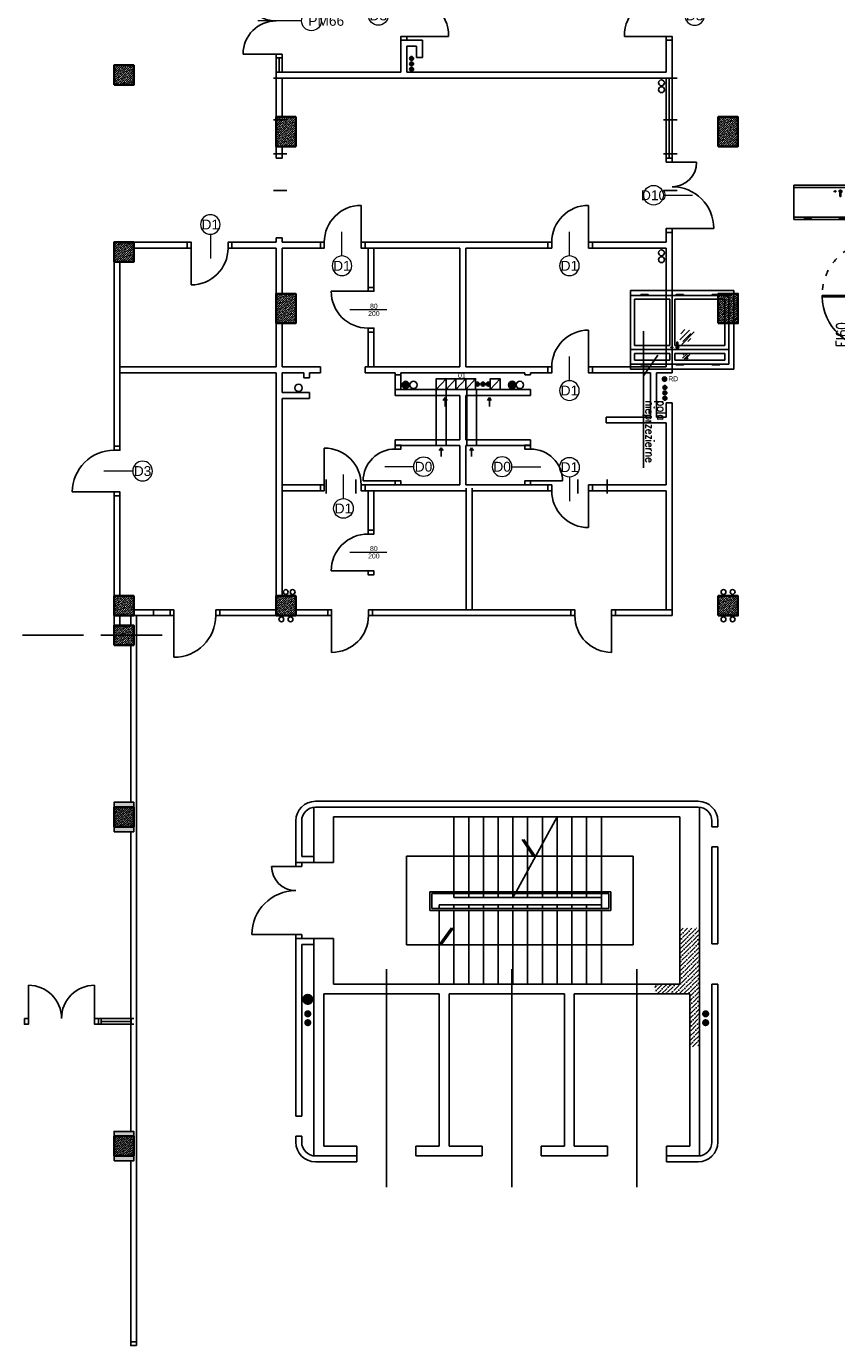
# Model space of a CAD drawing. Header units: millimetres. Extents: x 44889 to 52866, y -11417 to -4315.
# Tile 22 of 74: x 48037 to 48862, y -7649 to -6307. Entities that reach past the tile are written whole.
import ezdxf
from ezdxf.enums import TextEntityAlignment as Align

# ---------------------------------------------------------------- set-up
doc = ezdxf.new("R2010")
doc.units = ezdxf.units.MM
doc.linetypes.add('Zestawienia drzwi i okien$0$ACAD_ISO03W100', pattern=[30, 12, -18])
doc.layers.get('0').update_dxf_attribs({"color": 9})
for name, color, linetype, lineweight in [('kreskowanie', 9, 'Continuous', 18), ('opis stolarki', 251, 'Continuous', 18), ('słupy gr0.7', 9, 'Continuous', 35), ('Zestawienia drzwi i okien$0$^ dymoszczelne', 251, 'Continuous', 25)]:
    doc.layers.add(name, color=color, linetype=linetype, lineweight=lineweight)
for name, color, linetype in [('Podkład', 9, 'Continuous'), ('przepusty', 9, 'Continuous'), ('wentylacja', 7, 'Continuous'), ('Zestawienia drzwi i okien$0$+ stolarka przekrój', 251, 'Continuous'), ('Zestawienia drzwi i okien$0$^ opisy p.poż.', 251, 'Continuous'), ('Zestawienia drzwi i okien$0$^ opisy stolarki zestawcze', 251, 'Continuous')]:
    doc.layers.add(name, color=color, linetype=linetype)
doc.layers.add('Zestawienia drzwi i okien$0$+ stolarka widok', color=251, linetype='Continuous', plot=False)
doc.layers.add('Zestawienia drzwi i okien$0$^ opis stolarki', color=251, linetype='Continuous', lineweight=25, plot=False)
doc.styles.add('arial', font='arial.ttf')
doc.styles.get("Standard").update_dxf_attribs({"font": 'arial.ttf', "height": 15})
doc.styles.add('Zestawienia drzwi i okien$0$1.100', font='romans.shx', dxfattribs={"width": 0.8, "height": 16})
doc.styles.add('Zestawienia drzwi i okien$0$anka1', font='romans.shx', dxfattribs={"width": 0.8})
pattern_1 = [(45, (44431.0084, -9527.6914), (0.841899, 3.08696304), [3.96875, -0.79375, 0, -0.79375])]

# ---------------------------------------------------------------- blocks, each defined once
blk = doc.blocks.new('słup 2')
at = {"layer": 'kreskowanie'}
h = blk.add_hatch(dxfattribs=at)
h.set_pattern_fill('ANSI36', color=256, style=0)
h.set_pattern_definition([(45, (-1340, -20), (1.683798, 6.173926), [7.9375, -1.5875, 0, -1.5875])])
h.paths.add_polyline_path([(20, -20), (20, 20), (-20, 20), (-20, -20)])
at = {"layer": 'słupy gr0.7'}
blk.add_lwpolyline([(-20, -20), (20, -20), (20, 20), (-20, 20)], close=True, dxfattribs=at)
blk = doc.blocks.new('D3')
blk.add_line((93, 6), (93, 91))
for points in [[(0, 6), (8, 6), (8, -6), (0, -6)], [(93, 6), (101, 6), (101, -6), (93, -6)]]:
    blk.add_lwpolyline(points, close=True)
blk.add_arc((93, 6), 85, 90, 180)
at = {"layer": 'opis stolarki'}
blk.add_line((50.5, -32), (50.5, 27), dxfattribs=at)
blk.add_circle((50.5, -52), 20, dxfattribs=at)
blk.add_attdef('D1', text='', height=20, dxfattribs=at).set_placement((50.5, -52), align=Align.MIDDLE)
blk = doc.blocks.new('słup 4')
at = {"layer": 'kreskowanie'}
h = blk.add_hatch(dxfattribs=at)
h.set_pattern_fill('ANSI36', color=256, style=0)
h.set_pattern_definition([(45, (-20, -40), (1.6838, 6.17393), [7.9375, -1.5875, 0, -1.5875])])
h.paths.add_polyline_path([(20, 20), (-20, 20), (-20, -40), (20, -40)])
at = {"layer": 'słupy gr0.7'}
blk.add_lwpolyline([(-20, -40), (20, -40), (20, 20), (-20, 20)], close=True, dxfattribs=at)
blk = doc.blocks.new('D1-V')
blk.add_line((-39, 58), (-39, 133))
for points in [[(-39, 58), (-47, 58), (-47, 46), (-39, 46)], [(44, 58), (36, 58), (36, 46), (44, 46)]]:
    blk.add_lwpolyline(points, close=True)
blk.add_arc((-39, 58), 75, 360, 90)
at = {"layer": 'opis stolarki'}
blk.add_line((0, 30), (0, 79), dxfattribs=at)
blk.add_circle((0, 10), 20, dxfattribs=at)
blk.add_attdef('D1', text='', height=20, dxfattribs=at).set_placement((0, 10), align=Align.MIDDLE)
blk = doc.blocks.new('M$C6751F5240116')
blk.add_line((8, 12), (8, 87))
for points in [[(8, 12), (0, 12), (0, 0), (8, 0)], [(91, 12), (83, 12), (83, 0), (91, 0)]]:
    blk.add_lwpolyline(points, close=True)
blk.add_arc((8, 12), 75, 360, 90)
at = {"layer": 'opis stolarki'}
blk.add_line((45.5, -26), (45.5, 48.7), dxfattribs=at)
at = {"layer": 'opis stolarki', "style": 'arial'}
for p in [(38.3, 0.1), (53.3, 0.1)]:
    blk.add_attdef('D0', text='', height=10, rotation=90, dxfattribs=at).set_placement(p, align=Align.MIDDLE)
blk = doc.blocks.new('D0')
blk.add_line((8, 6), (8, 71))
for points in [[(8, 6), (0, 6), (0, -6), (8, -6)], [(81, 6), (73, 6), (73, -6), (81, -6)]]:
    blk.add_lwpolyline(points, close=True)
blk.add_arc((8, 6), 65, 360, 90)
at = {"layer": 'opis stolarki'}
blk.add_line((37, -32), (37, 27), dxfattribs=at)
blk.add_circle((37, -52), 20, dxfattribs=at)
blk.add_attdef('D0', text='', height=20, dxfattribs=at).set_placement((37, -52), align=Align.MIDDLE)
blk = doc.blocks.new('D10')
for p, q in [((143, 6), (143, 91)), ((8, 6), (8, 56))]:
    blk.add_line(p, q)
for points in [[(0, 6), (8, 6), (8, -6), (0, -6)], [(143, 6), (151, 6), (151, -6), (143, -6)]]:
    blk.add_lwpolyline(points, close=True)
for centre, radius, start, end in [((143, 6), 85, 90, 180), ((8, 6), 50, 0, 90)]:
    blk.add_arc(centre, radius, start, end)
at = {"layer": 'opis stolarki'}
blk.add_line((75.5, -11.7), (75.5, 47.3), dxfattribs=at)
blk.add_circle((75.5, -31.7), 20, dxfattribs=at)
blk.add_attdef('D10', text='', height=20, dxfattribs=at).set_placement((75.5, -31.7), align=Align.MIDDLE)
blk = doc.blocks.new('M$C7351F2181115')
for p, q in [((0, 67.5), (-67.5, 67.5)), ((0, -67.5), (-67.5, -67.5))]:
    blk.add_line(p, q)
for points in [[(12, 75.5), (12, 67.5), (0, 67.5), (0, 75.5)], [(12, -67.5), (12, -75.5), (0, -75.5), (0, -67.5)]]:
    blk.add_lwpolyline(points, close=True)
for centre, start, end in [((0, 67.5), 180, 270), ((0, -67.5), 90, 180)]:
    blk.add_arc(centre, 67.5, start, end)
at = {"layer": 'opis stolarki'}
blk.add_line((51.9, 0), (-37.5, 0), dxfattribs=at)
blk.add_circle((71.9, 0), 20, dxfattribs=at)
blk.add_attdef('PM71', text='', height=20, dxfattribs=at).set_placement((71.9, 0), align=Align.MIDDLE)
blk = doc.blocks.new('przepust 3x')
at = {"layer": 'przepusty'}
for points in [[(4, 11, 1), (-4, 11, 1)], [(4, 0, 1), (-4, 0, 1)], [(4, -11, 1), (-4, -11, 1)]]:
    blk.add_hatch(color=256, dxfattribs=at).paths.add_polyline_path(points)
for centre in [(0, 11), (0, 0), (0, -11)]:
    blk.add_circle(centre, 4, dxfattribs=at)
blk = doc.blocks.new('Przepust mały 2x')
at = {"layer": 'przepusty'}
for centre in [(0, 0), (0, -14)]:
    blk.add_circle(centre, 6, dxfattribs=at)
blk = doc.blocks.new('wentylacja 3')
at = {"layer": 'wentylacja'}
blk.add_line((20, 22), (0, 0), dxfattribs=at)
blk.add_lwpolyline([(0, 0), (20, 0), (20, 22), (0, 22)], close=True, dxfattribs=at)
blk = doc.blocks.new('kier. went.')
at = {"layer": 'wentylacja'}
for p, q in [((0, 0), (-4, 6)), ((0, 18), (0, 0)), ((0, 0), (4, 6))]:
    blk.add_line(p, q, dxfattribs=at)
blk = doc.blocks.new('przepust duży')
at = {"layer": 'przepusty'}
blk.add_circle((82, 371), 7.5, dxfattribs=at)
blk = doc.blocks.new('*U15380')
for p, q in [((-17.2, -9.5), (8, 15.7)), ((-11.6, 2.8), (-5.4, 9.1)), ((-11.1, -7.2), (5.1, 9)), ((-7.7, -13.4), (11.9, 6.2)), ((4.5, -11.8), (13, -3.3))]:
    blk.add_line(p, q)
blk = doc.blocks.new('*U16159')
at = {"layer": 'Zestawienia drzwi i okien$0$+ stolarka przekrój', "linetype": 'Zestawienia drzwi i okien$0$ACAD_ISO03W100'}
blk.add_line((60, -5), (60, -35), dxfattribs=at)
at = {"layer": 'Zestawienia drzwi i okien$0$+ stolarka przekrój'}
for points in [[(-80, -5), (-90, -5), (-90, 15), (-80, 15)], [(70, -5), (60, -5), (60, 15), (70, 15)], [(-77, -115), (-80, -115), (-80, -5), (-77, -5)], [(60, -35), (57, -35), (57, -5), (60, -5)]]:
    blk.add_lwpolyline(points, close=True, dxfattribs=at)
at = {"layer": 'Zestawienia drzwi i okien$0$+ stolarka przekrój', "linetype": 'Zestawienia drzwi i okien$0$ACAD_ISO03W100'}
blk.add_lwpolyline([(-80, -5), (-190, -5, 0.41735), (-80, -115, 2.23489)], format="xyb", dxfattribs=at)
at = {"layer": 'Zestawienia drzwi i okien$0$+ stolarka przekrój'}
for centre, radius, start, end in [((-80, -5), 110, 271.5628, 0), ((58.6, -6.4), 28.6, 177.1975, 266.7604)]:
    blk.add_arc(centre, radius, start, end, dxfattribs=at)
at = {"layer": 'Zestawienia drzwi i okien$0$+ stolarka przekrój', "linetype": 'Zestawienia drzwi i okien$0$ACAD_ISO03W100'}
blk.add_arc((58.6, -6.5), 28.6, 177.0924, 266.882, dxfattribs=at)
at = {"layer": 'Zestawienia drzwi i okien$0$+ stolarka widok'}
for p, q in [((-90, -295), (-90, -505)), ((70, -295), (-90, -295)), ((70, -295), (70, -505)), ((-80, -305), (-80, -505)), ((60, -305), (-80, -305)), ((-72, -313), (-72, -415)), ((-72, -313), (22, -313)), ((22, -313), (22, -415)), ((30, -305), (30, -505)), ((38, -313), (52, -313)), ((38, -313), (38, -415)), ((52, -313), (52, -415)), ((60, -305), (60, -505)), ((-81.6, -331.3), (-80, -331.3)), ((-81.6, -331.7), (-80, -331.7)), ((61.6, -331.3), (60, -331.3)), ((61.6, -331.7), (60, -331.7)), ((-81.6, -404.8), (-80, -404.8)), ((-81.6, -405.2), (-80, -405.2)), ((-72, -415), (22, -415)), ((-72, -425), (-72, -497)), ((-72, -425), (22, -425)), ((22, -425), (22, -497)), ((25.2, -422.5), (25.2, -420.9)), ((26.2, -422.5), (26.2, -420.9)), ((38, -415), (52, -415)), ((38, -425), (38, -497)), ((38, -425), (52, -425)), ((52, -425), (52, -497)), ((61.6, -404.8), (60, -404.8)), ((61.6, -405.2), (60, -405.2)), ((-81.6, -476.3), (-80, -476.3)), ((-81.6, -476.7), (-80, -476.7)), ((61.6, -476.3), (60, -476.3)), ((61.6, -476.7), (60, -476.7)), ((70, -505), (-90, -505)), ((-72, -497), (22, -497)), ((38, -497), (52, -497))]:
    blk.add_line(p, q, dxfattribs=at)
for points in [[(-80.8, -339.5), (-80.8, -339.5, 0.414214), (-80, -338.7), (-80, -324.3, 0.414214), (-80.8, -323.5), (-80.8, -323.5, 0.414214), (-81.6, -324.3), (-81.6, -338.7, 0.414214)], [(60.8, -339.5), (60.8, -339.5, -0.414214), (60, -338.7), (60, -324.3, -0.414214), (60.8, -323.5), (60.8, -323.5, -0.414214), (61.6, -324.3), (61.6, -338.7, -0.414214)], [(-80.8, -413), (-80.8, -413, 0.414214), (-80, -412.2), (-80, -397.8, 0.414214), (-80.8, -397), (-80.8, -397, 0.414214), (-81.6, -397.8), (-81.6, -412.2, 0.414214)], [(60.8, -413), (60.8, -413, -0.414214), (60, -412.2), (60, -397.8, -0.414214), (60.8, -397), (60.8, -397, -0.414214), (61.6, -397.8), (61.6, -412.2, -0.414214)], [(-80.8, -484.5), (-80.8, -484.5, 0.414214), (-80, -483.7), (-80, -469.3, 0.414214), (-80.8, -468.5), (-80.8, -468.5, 0.414214), (-81.6, -469.3), (-81.6, -483.7, 0.414214)], [(60.8, -484.5), (60.8, -484.5, -0.414214), (60, -483.7), (60, -469.3, -0.414214), (60.8, -468.5), (60.8, -468.5, -0.414214), (61.6, -469.3), (61.6, -483.7, -0.414214)]]:
    blk.add_lwpolyline(points, format="xyb", close=True, dxfattribs=at)
for points in [[(25.7, -409.1), (15.7, -409.1)], [(15.7, -410.9), (25.7, -410.9)]]:
    blk.add_lwpolyline(points, dxfattribs=at)
for centre, radius, start, end in [((15.7, -410), 0.853, 90, 270), ((25.5, -409.5), 2.5, 199.9502, 160.0498), ((25.7, -410), 2.5, 199.9502, 160.0498), ((25.7, -420), 1, 300, 240), ((25.7, -422.5), 0.5, 180, 0), ((25.7, -410), 0.853, 270, 90)]:
    blk.add_arc(centre, radius, start, end, dxfattribs=at)
at = {"layer": 'Zestawienia drzwi i okien$0$^ dymoszczelne', "ltscale": 0.1}
blk.add_line((5.2, -49.7), (5.2, 4.3), dxfattribs=at)
blk.add_circle((0, -22.7), 27.5, dxfattribs=at)
at = {"layer": 'Zestawienia drzwi i okien$0$^ opisy stolarki zestawcze'}
for p, q in [((41.8, -449.8), (83.7, -478.8)), ((270.8, -478.8), (-7.4, -478.8))]:
    blk.add_line(p, q, dxfattribs=at)
at = {"layer": 'Zestawienia drzwi i okien$0$+ stolarka widok', "xscale": -1}
blk.add_blockref('*U15380', (2.4, -391.2), dxfattribs=at)
at = {"layer": 'Zestawienia drzwi i okien$0$+ stolarka widok', "xscale": -0.5, "yscale": 0.5, "zscale": 0.5}
blk.add_blockref('*U15380', (44.1, -392.4), dxfattribs=at)
at = {"layer": 'Zestawienia drzwi i okien$0$^ dymoszczelne', "ltscale": 0.1, "insert": (15.2, -33.2), "char_height": 12.5, "attachment_point": 5, "rotation": 90, "line_spacing_factor": 0.8, "style": 'Zestawienia drzwi i okien$0$anka1'}
blk.add_mtext('D', dxfattribs=at)
at = {"layer": 'Zestawienia drzwi i okien$0$^ opis stolarki', "ltscale": 0.1, "char_height": 12.5, "attachment_point": 5, "rotation": 90, "line_spacing_factor": 0.8, "style": 'Zestawienia drzwi i okien$0$anka1'}
for s, insert in [('F11+3', (-5.3, -22.7)), ('SW', (15.2, -18.3))]:
    blk.add_mtext(s, dxfattribs=dict(at, insert=insert))
at = {"layer": 'Zestawienia drzwi i okien$0$^ opisy p.poż.', "ltscale": 0.1, "insert": (0, -75.3), "char_height": 22, "attachment_point": 5, "rotation": 180, "style": 'Zestawienia drzwi i okien$0$anka1'}
blk.add_mtext('EI60', dxfattribs=at)
at = {"layer": 'Zestawienia drzwi i okien$0$^ opisy stolarki zestawcze', "insert": (134, -456.9), "char_height": 18, "attachment_point": 4, "line_spacing_factor": 0.8, "style": 'Zestawienia drzwi i okien$0$1.100'}
blk.add_mtext('\\A1;pola\\Pnieprzezierne', dxfattribs=at)
blk = doc.blocks.new('*U15779')
at = {"layer": 'Zestawienia drzwi i okien$0$+ stolarka przekrój'}
for points in [[(-35, -5), (-30, -5), (-30, 10), (-35, 10)], [(30, -5), (35, -5), (35, 10), (30, 10)], [(27, -65), (30, -65), (30, -5), (27, -5)]]:
    blk.add_lwpolyline(points, close=True, dxfattribs=at)
blk.add_arc((28.7, -6.3), 58.7, 178.7738, 268.3363, dxfattribs=at)
at = {"layer": 'Zestawienia drzwi i okien$0$+ stolarka widok'}
for p, q in [((-35, -310), (-35, -505)), ((-35, -310), (35, -310)), ((-30, -315), (-30, -505)), ((-30, -315), (30, -315)), ((30, -315), (30, -505)), ((35, -310), (35, -505)), ((31.6, -331.3), (30, -331.3)), ((31.6, -331.7), (30, -331.7)), ((-22.9, -422.5), (-22.9, -420.9)), ((-21.9, -422.5), (-21.9, -420.9)), ((31.6, -404.8), (30, -404.8)), ((31.6, -405.2), (30, -405.2)), ((31.6, -476.3), (30, -476.3)), ((31.6, -476.7), (30, -476.7)), ((-35, -505), (35, -505))]:
    blk.add_line(p, q, dxfattribs=at)
for points in [[(30.8, -339.5), (30.8, -339.5, -0.414214), (30, -338.7), (30, -334.3, -0.414214), (30.8, -333.5), (30.8, -333.5, -0.414214), (31.6, -334.3), (31.6, -338.7, -0.414214)], [(30.8, -413), (30.8, -413, -0.414214), (30, -412.2), (30, -397.8, -0.414214), (30.8, -397), (30.8, -397, -0.414214), (31.6, -397.8), (31.6, -412.2, -0.414214)], [(30.8, -484.5), (30.8, -484.5, -0.414214), (30, -483.7), (30, -469.3, -0.414214), (30.8, -468.5), (30.8, -468.5, -0.414214), (31.6, -469.3), (31.6, -483.7, -0.414214)]]:
    blk.add_lwpolyline(points, format="xyb", close=True, dxfattribs=at)
for points in [[(-22.4, -409.1), (-12.4, -409.1)], [(-12.4, -410.9), (-22.4, -410.9)]]:
    blk.add_lwpolyline(points, dxfattribs=at)
for centre, radius, start, end in [((-22.4, -410), 2.5, 19.9502, 340.0498), ((-22.2, -409.5), 2.5, 19.9502, 340.0498), ((-22.4, -420), 1, 300, 240), ((-22.4, -410), 0.853, 90, 270), ((-22.4, -422.5), 0.5, 180, 0), ((-12.4, -410), 0.853, 270, 90)]:
    blk.add_arc(centre, radius, start, end, dxfattribs=at)
at = {"layer": 'Zestawienia drzwi i okien$0$^ opis stolarki', "ltscale": 0.1}
blk.add_circle((0, -37.8), 15, dxfattribs=at)
at = {"layer": 'Zestawienia drzwi i okien$0$^ opis stolarki', "ltscale": 0.1, "insert": (0, -37.8), "char_height": 12.5, "attachment_point": 5, "rotation": 90, "line_spacing_factor": 0.8, "style": 'Zestawienia drzwi i okien$0$anka1'}
blk.add_mtext('F7', dxfattribs=at)
at = {"layer": 'Zestawienia drzwi i okien$0$^ opisy p.poż.', "ltscale": 0.1, "insert": (0, -65.2), "char_height": 22, "attachment_point": 5, "rotation": 180, "style": 'Zestawienia drzwi i okien$0$anka1'}
blk.add_mtext('EI60', dxfattribs=at)

msp = doc.modelspace()

# ---------------------------------------------------------------- hatches: boundary and pattern name
at = {"layer": 'Podkład'}
h = msp.add_hatch(color=256, dxfattribs=at)
edge = h.paths.add_edge_path()
edge.add_arc((48422.87, -6671.44), 3.75, 0, 360)
h = msp.add_hatch(color=256, dxfattribs=at)
edge = h.paths.add_edge_path()
edge.add_arc((48531.26, -6671.44), 3.75, 0, 360)
for points in [[(48683.31, -6665.44, 1), (48689.31, -6665.44, 1)], [(48328.95, -7296.73, 1), (48317.49, -7296.73, 1)], [(48326.87, -7311.43, 1), (48319.58, -7311.43, 1)], [(48326.87, -7320.45, 1), (48319.58, -7320.45, 1)], [(48731.86, -7311.45, 1), (48724.57, -7311.45, 1)], [(48731.86, -7320.47, 1), (48724.57, -7320.47, 1)]]:
    msp.add_hatch(color=256, dxfattribs=at).paths.add_polyline_path(points)
h = msp.add_hatch(dxfattribs=at)
h.set_pattern_fill('ANSI36', color=256, scale=0.5, style=0)
h.set_pattern_definition(pattern_1)
h.paths.add_polyline_path([(47256.02, -6906.13), (47276.02, -6906.13), (47276.02, -6876.13), (47256.02, -6876.13)])
h.paths.add_polyline_path([(47616.02, -6906.13), (47636.02, -6906.13), (47636.02, -6876.13), (47616.02, -6876.13)])
h.paths.add_polyline_path([(47976.02, -6906.13), (47996.02, -6906.13), (47996.02, -6876.13), (47976.02, -6876.13)])
h.paths.add_polyline_path([(48126.02, -7126.13), (48146.02, -7126.13), (48146.02, -7096.13), (48126.02, -7096.13)])
h = msp.add_hatch(dxfattribs=at)
h.set_pattern_fill('ANSI36', color=256, style=0)
h.set_pattern_definition([(45, (44663.565, -9038.9425), (1.683798, 6.173926), [7.9375, -1.5875, 0, -1.5875])])
h.paths.add_polyline_path([(48722.02, -7224.31), (48702.02, -7224.31), (48702.02, -7256.13), (48722.02, -7256.13)])
h.paths.add_polyline_path([(48722.02, -7256.13), (48702.02, -7256.13), (48702.02, -7281.13), (48676.38, -7281.13), (48676.38, -7291.13), (48712.02, -7291.13), (48712.02, -7344.91), (48722.02, -7344.91)])
h = msp.add_hatch(dxfattribs=at)
h.set_pattern_fill('ANSI36', color=256, scale=0.5, style=0)
h.set_pattern_definition(pattern_1)
h.paths.add_polyline_path([(48126.02, -7461.13), (48146.02, -7461.13), (48146.02, -7431.13), (48126.02, -7431.13)])
h.paths.add_polyline_path([(48906.02, -7461.13), (48926.02, -7461.13), (48926.02, -7431.13), (48906.02, -7431.13)])

# ---------------------------------------------------------------- linework, layer by layer
for p, q in [((48418.02, -6320.63), (48418.02, -6353.13)), ((48440.02, -6320.63), (48418.02, -6320.63)), ((48440.02, -6320.63), (48440.02, -6338.13)), ((48688.02, -6353.13), (48688.02, -6320.63)), ((48688.02, -6320.63), (48694.02, -6320.63)), ((48694.02, -6359.13), (48694.02, -6320.63)), ((48424.02, -6326.63), (48424.02, -6353.13)), ((48434.02, -6326.63), (48424.02, -6326.63)), ((48434.02, -6326.63), (48434.02, -6338.13)), ((48294.02, -6338.63), (48294.02, -6353.13)), ((48440.02, -6338.13), (48434.02, -6338.13)), ((48288.23, -6359.13), (48302.1, -6359.13)), ((48291.02, -6398.63), (48291.02, -6353.13)), ((48418.02, -6353.13), (48291.02, -6353.13)), ((48297.02, -6398.63), (48297.02, -6359.13)), ((48694.02, -6359.13), (48297.02, -6359.13)), ((48688.02, -6353.13), (48424.02, -6353.13)), ((48685.23, -6359.13), (48699.1, -6359.13)), ((48691.02, -6440.63), (48691.02, -6359.13)), ((48288.23, -6401.63), (48302.1, -6401.63)), ((48685.23, -6401.63), (48699.1, -6401.63)), ((48291.02, -6428.63), (48291.02, -6440.63)), ((48297.02, -6440.63), (48297.02, -6428.63)), ((48302.04, -6436.13), (48288.17, -6436.13)), ((48291.02, -6440.63), (48297.02, -6440.63)), ((48685.23, -6436.13), (48699.1, -6436.13)), ((48302.04, -6473.63), (48288.17, -6473.63)), ((48685.23, -6473.63), (48699.1, -6473.63)), ((48291.02, -6521.63), (48297.02, -6521.63)), ((48291.02, -6526.13), (48291.02, -6521.63)), ((48297.02, -6526.13), (48297.02, -6521.63)), ((48688.02, -6526.13), (48688.02, -6516.13)), ((48688.02, -6516.13), (48694.02, -6516.13)), ((48694.02, -6659.13), (48694.02, -6516.13)), ((48146.02, -6526.13), (48200.52, -6526.13)), ((48146.02, -6532.13), (48200.52, -6532.13)), ((48200.52, -6532.13), (48200.52, -6526.13)), ((48246.02, -6532.13), (48246.02, -6526.13)), ((48246.02, -6526.13), (48291.02, -6526.13)), ((48246.02, -6532.13), (48291.02, -6532.13)), ((48291.02, -6578.63), (48291.02, -6532.13)), ((48297.02, -6526.13), (48336.02, -6526.13)), ((48297.02, -6578.63), (48297.02, -6532.13)), ((48297.02, -6532.13), (48336.02, -6532.13)), ((48336.02, -6526.13), (48336.02, -6532.13)), ((48381.52, -6526.13), (48381.52, -6532.13)), ((48381.52, -6526.13), (48567.52, -6526.13)), ((48381.52, -6532.13), (48478.02, -6532.13)), ((48384.52, -6572.13), (48384.52, -6532.13)), ((48390.52, -6572.13), (48390.52, -6532.13)), ((48478.02, -6653.13), (48478.02, -6532.13)), ((48484.02, -6653.13), (48484.02, -6532.13)), ((48484.02, -6532.13), (48567.52, -6532.13)), ((48567.52, -6532.13), (48567.52, -6526.13)), ((48567.52, -6532.13), (48567.52, -6526.13)), ((48613.02, -6532.13), (48613.02, -6526.13)), ((48613.02, -6526.13), (48688.02, -6526.13)), ((48613.02, -6532.13), (48688.02, -6532.13)), ((48688.02, -6653.13), (48688.02, -6532.13)), ((48126.02, -6546.13), (48126.02, -6733.8)), ((48132.02, -6733.8), (48132.02, -6546.13)), ((48390.52, -6572.13), (48384.52, -6572.13)), ((48291.02, -6653.13), (48291.02, -6608.63)), ((48297.02, -6653.13), (48297.02, -6608.63)), ((48384.52, -6653.13), (48384.52, -6617.63)), ((48384.52, -6617.63), (48390.52, -6617.63)), ((48390.52, -6653.13), (48390.52, -6617.63)), ((48291.02, -6653.13), (48132.02, -6653.13)), ((48291.02, -6659.13), (48132.02, -6659.13)), ((48291.02, -6886.13), (48291.02, -6659.13)), ((48336.02, -6653.13), (48297.02, -6653.13)), ((48319.02, -6659.13), (48297.02, -6659.13)), ((48297.02, -6679.13), (48297.02, -6659.13)), ((48319.02, -6664.13), (48319.02, -6659.13)), ((48336.02, -6659.13), (48325.02, -6659.13)), ((48325.02, -6664.13), (48325.02, -6659.13)), ((48336.02, -6653.13), (48336.02, -6659.13)), ((48381.52, -6653.13), (48381.52, -6659.13)), ((48381.52, -6653.13), (48478.02, -6653.13)), ((48381.52, -6659.13), (48412.02, -6659.13)), ((48412.02, -6661.13), (48412.02, -6659.13)), ((48418.02, -6661.13), (48418.02, -6659.13)), ((48418.02, -6659.13), (48544.02, -6659.13)), ((48484.02, -6653.13), (48567.52, -6653.13)), ((48544.02, -6661.13), (48544.02, -6659.13)), ((48550.02, -6661.13), (48550.02, -6659.13)), ((48550.02, -6659.13), (48567.52, -6659.13)), ((48567.52, -6659.13), (48567.52, -6653.13)), ((48613.02, -6659.13), (48613.02, -6653.13)), ((48613.02, -6653.13), (48688.02, -6653.13)), ((48613.02, -6659.13), (48672.02, -6659.13)), ((48672.02, -6704.13), (48672.02, -6659.13)), ((48678.02, -6704.13), (48678.02, -6659.13)), ((48678.02, -6659.13), (48694.02, -6659.13)), ((48325.02, -6664.13), (48319.02, -6664.13)), ((48412.02, -6661.13), (48418.02, -6661.13)), ((48412.02, -6661.13), (48412.02, -6676.13)), ((48418.02, -6661.13), (48418.02, -6676.13)), ((48550.02, -6661.13), (48544.02, -6661.13)), ((48325.02, -6679.13), (48297.02, -6679.13)), ((48297.02, -6886.13), (48297.02, -6685.13)), ((48325.02, -6685.13), (48297.02, -6685.13)), ((48325.02, -6685.13), (48325.02, -6679.13)), ((48412.02, -6676.13), (48550.02, -6676.13)), ((48412.02, -6682.13), (48412.02, -6676.13)), ((48412.02, -6682.13), (48478.02, -6682.13)), ((48454.02, -6676.13), (48454.02, -6733.13)), ((48464.02, -6676.13), (48464.02, -6733.13)), ((48478.02, -6682.13), (48478.02, -6727.13)), ((48484.02, -6682.13), (48484.02, -6727.13)), ((48484.02, -6682.13), (48550.02, -6682.13)), ((48485.02, -6676.13), (48485.02, -6733.13)), ((48495.02, -6676.13), (48495.02, -6733.13)), ((48550.02, -6682.13), (48550.02, -6676.13)), ((48688.02, -6689.63), (48694.02, -6689.63)), ((48688.02, -6704.13), (48688.02, -6689.63)), ((48694.02, -6906.13), (48694.02, -6689.63)), ((48627.02, -6704.13), (48627.02, -6710.13)), ((48672.02, -6704.13), (48627.02, -6704.13)), ((48627.02, -6710.13), (48688.02, -6710.13)), ((48688.02, -6704.13), (48678.02, -6704.13)), ((48688.02, -6773.13), (48688.02, -6710.13)), ((48126.02, -6733.8), (48132.02, -6733.8)), ((48412.02, -6727.13), (48478.02, -6727.13)), ((48412.02, -6733.13), (48412.02, -6727.13)), ((48412.02, -6733.13), (48478.02, -6733.13)), ((48478.02, -6733.13), (48478.02, -6773.13)), ((48550.02, -6727.13), (48484.02, -6727.13)), ((48550.02, -6733.13), (48484.02, -6733.13)), ((48484.02, -6733.13), (48484.02, -6773.13)), ((48550.02, -6733.13), (48550.02, -6727.13)), ((48291.02, -6776.39), (48291.02, -6886.13)), ((48297.02, -6773.13), (48336.02, -6773.13)), ((48297.02, -6776.39), (48297.02, -6886.13)), ((48297.02, -6779.13), (48336.02, -6779.13)), ((48336.02, -6773.13), (48336.02, -6779.13)), ((48342.02, -6781.77), (48342.02, -6767.76)), ((48372.02, -6781.77), (48372.02, -6767.76)), ((48381.52, -6773.13), (48381.52, -6779.13)), ((48381.52, -6773.13), (48478.02, -6773.13)), ((48381.52, -6779.13), (48484.52, -6779.13)), ((48384.52, -6819.13), (48384.52, -6779.13)), ((48390.52, -6819.13), (48390.52, -6779.13)), ((48484.02, -6773.13), (48567.52, -6773.13)), ((48484.52, -6776.39), (48484.52, -6900.13)), ((48490.52, -6776.39), (48490.52, -6900.13)), ((48490.52, -6779.13), (48567.52, -6779.13)), ((48567.52, -6779.13), (48567.52, -6773.13)), ((48598.02, -6781.77), (48598.02, -6767.76)), ((48613.02, -6779.13), (48613.02, -6773.13)), ((48613.02, -6773.13), (48688.02, -6773.13)), ((48613.02, -6779.13), (48688.02, -6779.13)), ((48628.02, -6781.77), (48628.02, -6767.76)), ((48688.02, -6900.13), (48688.02, -6779.13)), ((48126.02, -6886.13), (48126.02, -6784.3)), ((48126.02, -6784.3), (48132.02, -6784.3)), ((48132.02, -6784.3), (48132.02, -6886.13)), ((48390.52, -6819.13), (48384.52, -6819.13)), ((48146.02, -6900.13), (48183.02, -6900.13)), ((48166.02, -6900.13), (48166.02, -6906.13)), ((48183.02, -6900.13), (48183.02, -6906.13)), ((48233.52, -6900.13), (48233.52, -6906.13)), ((48233.52, -6900.13), (48291.02, -6900.13)), ((48311.02, -6900.13), (48343.52, -6900.13)), ((48311.02, -6900.13), (48311.02, -6906.13)), ((48343.52, -6900.13), (48343.52, -6906.13)), ((48389.02, -6900.13), (48389.02, -6906.13)), ((48389.02, -6900.13), (48591.02, -6900.13)), ((48591.02, -6900.13), (48591.02, -6906.13)), ((48636.52, -6900.13), (48636.52, -6906.13)), ((48636.52, -6900.13), (48694.02, -6900.13)), ((48126.02, -6906.13), (48126.02, -6916.13)), ((48132.02, -6906.13), (48132.02, -6916.13)), ((48143.02, -6906.13), (48143.02, -6916.13)), ((48146.02, -6906.13), (48152.02, -6906.13)), ((48146.02, -6906.13), (48183.02, -6906.13)), ((48149.02, -6906.13), (48149.02, -7645.13)), ((48187.02, -6906.13), (48187.02, -6948.63)), ((48233.52, -6906.13), (48291.02, -6906.13)), ((48311.02, -6906.13), (48343.52, -6906.13)), ((48347.52, -6906.13), (48347.52, -6943.63)), ((48389.02, -6906.13), (48591.02, -6906.13)), ((48632.52, -6906.13), (48632.52, -6943.63)), ((48636.52, -6906.13), (48694.02, -6906.13)), ((48143.02, -6936.13), (48143.02, -7096.13)), ((48329.52, -7101.34), (48329.52, -7157.38)), ((48331.02, -7095.13), (48720.52, -7095.13)), ((48331.02, -7101.13), (48720.52, -7101.13)), ((48722.02, -7101.13), (48722.02, -7101.21)), ((48722.02, -7101.21), (48722.02, -7456.05)), ((48311.02, -7115.13), (48311.02, -7157.38)), ((48317.02, -7115.13), (48317.02, -7151.38)), ((48349.52, -7111.13), (48702.02, -7111.13)), ((48349.52, -7111.13), (48349.52, -7157.38)), ((48472.02, -7111.13), (48472.02, -7187.13)), ((48487.02, -7111.13), (48487.02, -7187.13)), ((48502.02, -7111.13), (48502.02, -7187.13)), ((48517.02, -7111.13), (48517.02, -7187.13)), ((48532.02, -7111.13), (48532.02, -7187.13)), ((48535.33, -7187.13), (48577.02, -7111.13)), ((48547.02, -7111.13), (48547.02, -7187.13)), ((48562.02, -7111.13), (48562.02, -7187.13)), ((48577.02, -7111.13), (48577.02, -7187.13)), ((48592.02, -7111.13), (48592.02, -7187.13)), ((48607.02, -7111.13), (48607.02, -7187.13)), ((48622.02, -7111.13), (48622.02, -7187.13)), ((48702.02, -7111.13), (48702.02, -7281.13)), ((48734.52, -7115.13), (48734.52, -7121.13)), ((48740.52, -7115.13), (48740.52, -7121.13)), ((48143.02, -7126.13), (48143.02, -7431.13)), ((48734.52, -7121.13), (48740.52, -7121.13)), ((48552.79, -7151.13), (48541.29, -7133.94)), ((48554.52, -7151.13), (48543.02, -7133.94)), ((48734.52, -7141.63), (48740.52, -7141.63)), ((48734.52, -7141.63), (48734.52, -7240.13)), ((48740.52, -7141.63), (48740.52, -7240.13)), ((48317.02, -7151.38), (48329.52, -7151.38)), ((48554.52, -7151.13), (48423.73, -7151.13)), ((48423.73, -7151.13), (48423.73, -7241.13)), ((48554.52, -7151.13), (48654.36, -7151.13)), ((48654.36, -7151.13), (48654.36, -7241.13)), ((48311.02, -7161.38), (48286.33, -7161.38)), ((48311.02, -7157.38), (48349.52, -7157.38)), ((48631.52, -7187.13), (48447.52, -7187.13)), ((48447.52, -7187.13), (48447.52, -7206.13)), ((48629.64, -7188.83), (48449.39, -7188.83)), ((48449.39, -7188.83), (48449.39, -7204.42)), ((48472.02, -7188.83), (48472.02, -7193.02)), ((48472.02, -7193.02), (48532.02, -7193.02)), ((48487.02, -7188.83), (48487.02, -7193.02)), ((48502.02, -7188.83), (48502.02, -7193.02)), ((48517.02, -7188.83), (48517.02, -7193.02)), ((48532.02, -7193.02), (48534.37, -7188.83)), ((48532.02, -7188.83), (48532.02, -7193.02)), ((48532.02, -7193.02), (48622.02, -7193.02)), ((48547.02, -7188.83), (48547.02, -7193.02)), ((48562.02, -7188.83), (48562.02, -7193.02)), ((48577.02, -7188.83), (48577.02, -7193.02)), ((48592.02, -7188.83), (48592.02, -7193.02)), ((48607.02, -7188.83), (48607.02, -7193.02)), ((48622.02, -7188.83), (48622.02, -7204.42)), ((48629.64, -7188.83), (48629.64, -7204.42)), ((48631.52, -7187.13), (48631.52, -7206.13)), ((48631.52, -7206.13), (48447.52, -7206.13)), ((48629.64, -7204.42), (48449.39, -7204.42)), ((48457.02, -7200.63), (48622.02, -7200.63)), ((48457.02, -7200.63), (48457.02, -7204.42)), ((48457.02, -7206.13), (48457.02, -7281.13)), ((48472.02, -7200.63), (48472.02, -7204.42)), ((48472.02, -7206.13), (48472.02, -7281.13)), ((48487.02, -7200.63), (48487.02, -7204.42)), ((48487.02, -7206.13), (48487.02, -7281.13)), ((48502.02, -7200.63), (48502.02, -7204.42)), ((48502.02, -7206.13), (48502.02, -7281.13)), ((48517.02, -7200.63), (48517.02, -7204.42)), ((48517.02, -7206.13), (48517.02, -7281.13)), ((48532.02, -7200.63), (48532.02, -7204.42)), ((48532.02, -7206.13), (48532.02, -7281.13)), ((48547.02, -7200.63), (48547.02, -7204.42)), ((48547.02, -7206.13), (48547.02, -7281.13)), ((48562.02, -7200.63), (48562.02, -7204.42)), ((48562.02, -7206.13), (48562.02, -7281.13)), ((48577.02, -7200.63), (48577.02, -7204.42)), ((48577.02, -7206.13), (48577.02, -7281.13)), ((48592.02, -7200.63), (48592.02, -7204.42)), ((48592.02, -7206.13), (48592.02, -7281.13)), ((48607.02, -7200.63), (48607.02, -7204.42)), ((48607.02, -7206.13), (48607.02, -7281.13)), ((48622.02, -7206.13), (48622.02, -7281.13)), ((48311.02, -7230.88), (48266.2, -7230.88)), ((48311.02, -7234.88), (48311.02, -7415.63)), ((48311.02, -7234.88), (48349.52, -7234.88)), ((48329.52, -7234.88), (48329.52, -7456.05)), ((48349.52, -7234.88), (48349.52, -7281.13)), ((48457.02, -7241.13), (48469.34, -7223.94)), ((48459.14, -7241.13), (48471.47, -7223.94)), ((48317.02, -7240.88), (48317.02, -7415.63)), ((48317.02, -7240.88), (48329.52, -7240.88)), ((48654.36, -7241.13), (48423.73, -7241.13)), ((48734.52, -7240.13), (48740.52, -7240.13)), ((48403.27, -7266.16), (48403.27, -7487.82)), ((48530.77, -7266.16), (48530.77, -7487.82)), ((48658.27, -7266.16), (48658.27, -7487.82)), ((48038.77, -7316.13), (48038.77, -7282.38)), ((48106.27, -7316.13), (48106.27, -7282.38)), ((48349.52, -7281.13), (48702.02, -7281.13)), ((48734.52, -7281.13), (48740.52, -7281.13)), ((48734.52, -7281.13), (48734.52, -7442.13)), ((48740.52, -7281.13), (48740.52, -7442.13)), ((48339.52, -7291.13), (48457.02, -7291.13)), ((48339.52, -7291.13), (48339.52, -7446.13)), ((48457.02, -7291.13), (48457.02, -7446.13)), ((48467.02, -7291.13), (48467.02, -7446.13)), ((48467.02, -7291.13), (48584.52, -7291.13)), ((48584.52, -7291.13), (48584.52, -7446.13)), ((48594.52, -7291.13), (48594.52, -7446.13)), ((48594.52, -7291.13), (48712.02, -7291.13)), ((48712.02, -7291.13), (48712.02, -7446.13)), ((48146.02, -7316.13), (48110.27, -7316.13)), ((48146.02, -7316.13), (48110.27, -7316.13)), ((48112.77, -7316.13), (48112.77, -7322.13)), ((48143.52, -7316.13), (48143.52, -7322.13)), ((48146.02, -7322.13), (48110.27, -7322.13)), ((48146.02, -7322.13), (48110.27, -7322.13)), ((48143.52, -7319.13), (48112.77, -7319.13)), ((48143.52, -7319.13), (48112.77, -7319.13)), ((48311.02, -7415.63), (48317.02, -7415.63)), ((48311.02, -7436.13), (48317.02, -7436.13)), ((48311.02, -7436.13), (48311.02, -7442.13)), ((48317.02, -7436.13), (48317.02, -7442.13)), ((48339.52, -7446.13), (48373.27, -7446.13)), ((48373.27, -7446.13), (48373.27, -7462.13)), ((48433.27, -7446.13), (48433.27, -7456.13)), ((48433.27, -7446.13), (48457.02, -7446.13)), ((48467.02, -7446.13), (48500.77, -7446.13)), ((48500.77, -7446.13), (48500.77, -7456.13)), ((48560.77, -7446.13), (48560.77, -7456.13)), ((48560.77, -7446.13), (48584.52, -7446.13)), ((48594.52, -7446.13), (48628.27, -7446.13)), ((48628.27, -7446.13), (48628.27, -7456.13)), ((48688.27, -7446.13), (48688.27, -7462.13)), ((48688.27, -7446.13), (48712.02, -7446.13)), ((48143.02, -7461.13), (48143.02, -7645.13)), ((48331.02, -7456.13), (48373.27, -7456.13)), ((48331.02, -7462.13), (48373.27, -7462.13)), ((48433.27, -7456.13), (48500.77, -7456.13)), ((48560.77, -7456.13), (48628.27, -7456.13)), ((48688.27, -7456.13), (48720.52, -7456.13)), ((48688.27, -7462.13), (48720.52, -7462.13)), ((48143.02, -7645.13), (48149.02, -7645.13))]:
    msp.add_line(p, q, dxfattribs=at)
for points in [[(48291.02, -6338.63), (48297.02, -6338.63), (48297.02, -6353.13), (48291.02, -6353.13)], [(48688.02, -6440.63), (48694.02, -6440.63), (48694.02, -6359.13), (48688.02, -6359.13)], [(48187.02, -6900.13), (48183.02, -6900.13), (48183.02, -6906.13), (48187.02, -6906.13)], [(48229.52, -6900.13), (48233.52, -6900.13), (48233.52, -6906.13), (48229.52, -6906.13)], [(48347.52, -6906.13), (48343.52, -6906.13), (48343.52, -6900.13), (48347.52, -6900.13)], [(48385.02, -6906.13), (48389.02, -6906.13), (48389.02, -6900.13), (48385.02, -6900.13)], [(48595.02, -6906.13), (48591.02, -6906.13), (48591.02, -6900.13), (48595.02, -6900.13)], [(48632.52, -6906.13), (48636.52, -6906.13), (48636.52, -6900.13), (48632.52, -6900.13)], [(48126.02, -7126.13), (48146.02, -7126.13), (48146.02, -7096.13), (48126.02, -7096.13)], [(48311.02, -7161.38), (48311.02, -7157.38), (48317.02, -7157.38), (48317.02, -7161.38)], [(48311.02, -7230.88), (48311.02, -7234.88), (48317.02, -7234.88), (48317.02, -7230.88)], [(48034.77, -7316.13), (48038.77, -7316.13), (48038.77, -7322.13), (48034.77, -7322.13)], [(48106.27, -7316.13), (48110.27, -7316.13), (48110.27, -7322.13), (48106.27, -7322.13)], [(48126.02, -7461.13), (48146.02, -7461.13), (48146.02, -7431.13), (48126.02, -7431.13)], [(48149.02, -7649.13), (48149.02, -7645.13), (48143.02, -7645.13), (48143.02, -7649.13)]]:
    msp.add_lwpolyline(points, close=True, dxfattribs=at)
at = {"layer": 'Podkład', "const_width": 1.5}
for points in [[(48095.01, -6926.13), (48032.51, -6926.13)], [(48175.01, -6926.13), (48112.51, -6926.13)]]:
    msp.add_lwpolyline(points, dxfattribs=at)
at = {"layer": 'Podkład'}
for centre in [(48313.83, -6674.44), (48422.87, -6671.44), (48430.77, -6671.44), (48531.26, -6671.44), (48539.16, -6671.44)]:
    msp.add_circle(centre, 3.75, dxfattribs=at)
at = {"layer": 'Podkład', "ltscale": 0.5}
for centre, radius, start, end in [((48187.02, -6906.13), 42.5, 270, 0), ((48347.52, -6906.13), 37.5, 270, 0), ((48632.52, -6906.13), 37.5, 180, 270), ((48311.02, -7161.38), 24.68, 180, 270), ((48311.02, -7230.88), 44.82, 90, 180)]:
    msp.add_arc(centre, radius, start, end, dxfattribs=at)
at = {"layer": 'Podkład'}
for centre, radius, start, end in [((48331.02, -7115.13), 20, 90, 180), ((48331.02, -7115.13), 14, 90, 180), ((48720.52, -7115.13), 20, 0, 90), ((48720.52, -7115.13), 14, 0, 90), ((48038.77, -7316.13), 33.75, 0, 90), ((48106.27, -7316.13), 33.75, 90, 180), ((48331.02, -7442.13), 20, 180, 270), ((48331.02, -7442.13), 14, 180, 270), ((48720.52, -7442.13), 20, 270, 0), ((48720.52, -7442.13), 14, 270, 0)]:
    msp.add_arc(centre, radius, start, end, dxfattribs=at)

# ---------------------------------------------------------------- block references
ref = msp.add_blockref('M$C7351F2181115', (48291.02, -6300.88), dxfattribs=dict(at, xscale=0.5, yscale=0.5, zscale=0.5))
ref.add_attrib('PM71', 'PM66', dxfattribs={"layer": 'opis stolarki', "height": 10, "style": 'arial'}).set_placement((48341.96, -6300.88), align=Align.MIDDLE)
ref = msp.add_blockref('D3', (48421.02, -6270.13), dxfattribs=dict(at, xscale=0.5, yscale=0.5, zscale=0.5, rotation=270))
ref.add_attrib('D1', 'D3', dxfattribs={"layer": 'opis stolarki', "height": 10, "style": 'arial'}).set_placement((48395.02, -6295.38), align=Align.MIDDLE)
ref = msp.add_blockref('D3', (48691.02, -6270.13), dxfattribs=dict(at, xscale=-0.5, yscale=0.5, zscale=0.5, rotation=89.99999999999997))
ref.add_attrib('D1', 'D3', dxfattribs={"layer": 'opis stolarki', "height": 10, "style": 'arial'}).set_placement((48717.02, -6295.38), align=Align.MIDDLE)
for name, p, xscale, yscale, zscale in [('przepust 3x', (48428.85, -6344.63), 0.5, 0.5, 0.5), ('słup 2', (48136.02, -6356.13), 0.5, 0.5, 0.5), ('słup 4', (48301.02, -6408.63), 0.5, 0.5, 0.5), ('słup 4', (48751.02, -6408.63), 0.5, 0.5, 0.5), ('słup 2', (48136.02, -6536.13), 0.5, 0.5, 0.5), ('słup 4', (48301.02, -6588.63), 0.5, 0.5, 0.5), ('słup 4', (48751.02, -6588.63), 0.5, 0.5, 0.5), ('wentylacja 3', (48454.02, -6676.13), 0.5, 0.5, 0.5), ('wentylacja 3', (48464.02, -6676.13), 0.5, 0.5, 0.5), ('wentylacja 3', (48474.02, -6676.13), 0.5, 0.5, 0.5), ('wentylacja 3', (48484.02, -6676.13), 0.5, 0.5, 0.5), ('wentylacja 3', (48509.02, -6676.13), 0.5, 0.5, 0.5), ('przepust 3x', (48686.68, -6679.47), 0.5, 0.5, 0.5), ('słup 2', (48136.02, -6896.13), 0.5, 0.5, 0.5), ('słup 2', (48136.02, -6896.13), 0.5, 0.5, 0.5), ('słup 2', (48301.02, -6896.13), 0.5, 0.5, 0.5), ('słup 2', (48751.02, -6896.13), 0.5, 0.5, 0.5), ('słup 2', (48751.02, -6896.13), 0.5, 0.5, 0.5), ('słup 2', (48136.02, -6926.13), 0.5, 0.5, 0.5), ('słup 2', (48136.02, -6926.13), 0.5, 0.5, 0.5), ('słup 2', (48136.02, -7111.13), 0.5, 0.5, 0.5), ('przepust duży', (48370.2, -7509.44), -0.5733813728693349, 0.5733813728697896, 0.5733813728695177), ('przepust duży', (48353.07, -7446.65), -0.3644999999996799, 0.3645000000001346, 0.3645), ('przepust duży', (48758.1, -7446.68), -0.3644999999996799, 0.3645000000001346, 0.3645), ('przepust duży', (48353.07, -7455.67), -0.3644999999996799, 0.3645000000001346, 0.3645), ('przepust duży', (48758.1, -7455.7), -0.3644999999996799, 0.3645000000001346, 0.3645), ('słup 2', (48136.02, -7446.13), 0.5, 0.5, 0.5)]:
    msp.add_blockref(name, p, dxfattribs=dict(at, xscale=xscale, yscale=yscale, zscale=zscale))
for name, p, xscale, yscale, zscale, rotation in [('Przepust mały 2x', (48683.21, -6370.92), -0.5, 0.5, 0.5, 180), ('*U15779', (49070.33, -6485.61), 0.5, 0.5, 0.5, 270), ('*U16159', (48904.33, -6620.29), 0.5, 0.5, 0.5, 270), ('Przepust mały 2x', (48683.21, -6543.92), -0.5, 0.5, 0.5, 180), ('przepust 3x', (48501.52, -6670.6), -0.5, 0.5, 0.5, 270), ('kier. went.', (48463.02, -6684.28), 0.5, 0.5, 0.5, 180), ('kier. went.', (48508.02, -6684.28), 0.5, 0.5, 0.5, 180), ('kier. went.', (48459.02, -6735.28), 0.5, 0.5, 0.5, 180), ('kier. went.', (48490.02, -6735.28), 0.5, 0.5, 0.5, 180), ('przepust duży', (48422.18, -6855.37), -0.327178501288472, 0.327178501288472, 0.3271785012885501, 89.99999999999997), ('przepust duży', (48429.13, -6855.31), -0.327178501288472, 0.327178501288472, 0.3271785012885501, 89.99999999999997), ('przepust duży', (48867.74, -6855.32), -0.327178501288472, 0.327178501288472, 0.3271785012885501, 89.99999999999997), ('przepust duży', (48877.01, -6855.25), -0.327178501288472, 0.327178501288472, 0.3271785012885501, 89.99999999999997), ('przepust duży', (48417.74, -6883.17), -0.327178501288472, 0.327178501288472, 0.3271785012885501, 89.99999999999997), ('przepust duży', (48427.01, -6883.1), -0.327178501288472, 0.327178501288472, 0.3271785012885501, 89.99999999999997), ('przepust duży', (48867.74, -6883.17), -0.327178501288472, 0.327178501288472, 0.3271785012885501, 89.99999999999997), ('przepust duży', (48877.01, -6883.1), -0.327178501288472, 0.327178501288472, 0.3271785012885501, 89.99999999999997)]:
    msp.add_blockref(name, p, dxfattribs=dict(at, xscale=xscale, yscale=yscale, zscale=zscale, rotation=rotation))
ref = msp.add_blockref('D10', (48691.02, -6440.63), dxfattribs=dict(at, xscale=0.5, yscale=0.5, zscale=0.5, rotation=270))
ref.add_attrib('D10', 'D10', dxfattribs={"layer": 'opis stolarki', "height": 10, "style": 'arial'}).set_placement((48675.19, -6478.38), align=Align.MIDDLE)
ref = msp.add_blockref('D1-V', (48224.02, -6503.13), dxfattribs=dict(at, xscale=-0.5, yscale=0.5, zscale=0.5, rotation=180))
ref.add_attrib('D1', 'D1', dxfattribs={"layer": 'opis stolarki', "height": 10, "style": 'arial'}).set_placement((48224.02, -6508.13), align=Align.MIDDLE)
ref = msp.add_blockref('D1-V', (48358.02, -6555.13), dxfattribs=dict(at, xscale=-0.5, yscale=0.5, zscale=0.5))
ref.add_attrib('D1', 'D1', dxfattribs={"layer": 'opis stolarki', "height": 10, "style": 'arial'}).set_placement((48358.02, -6550.13), align=Align.MIDDLE)
ref = msp.add_blockref('D1-V', (48589.52, -6555.13), dxfattribs=dict(at, xscale=-0.5, yscale=0.5, zscale=0.5))
ref.add_attrib('D1', 'D1', dxfattribs={"layer": 'opis stolarki', "height": 10, "style": 'arial'}).set_placement((48589.52, -6550.13), align=Align.MIDDLE)
ref = msp.add_blockref('M$C6751F5240116', (48390.52, -6572.13), dxfattribs=dict(at, xscale=-0.5, yscale=0.5, zscale=0.5, rotation=89.99999999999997))
ref.add_attrib('D0', '80', dxfattribs={"layer": 'opis stolarki', "height": 5, "style": 'arial'}).set_placement((48390.47, -6591.26), align=Align.MIDDLE)
ref.add_attrib('D0', '200', dxfattribs={"layer": 'opis stolarki', "height": 5, "style": 'arial'}).set_placement((48390.47, -6598.76), align=Align.MIDDLE)
ref = msp.add_blockref('D1-V', (48589.52, -6682.13), dxfattribs=dict(at, xscale=-0.5, yscale=0.5, zscale=0.5))
ref.add_attrib('D1', 'D1', dxfattribs={"layer": 'opis stolarki', "height": 10, "style": 'arial'}).set_placement((48589.52, -6677.13), align=Align.MIDDLE)
ref = msp.add_blockref('D3', (48129.02, -6733.8), dxfattribs=dict(at, xscale=-0.5, yscale=0.5, zscale=0.5, rotation=89.99999999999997))
ref.add_attrib('D1', 'D3', dxfattribs={"layer": 'opis stolarki', "height": 10, "style": 'arial'}).set_placement((48155.02, -6759.05), align=Align.MIDDLE)
ref = msp.add_blockref('D1-V', (48359.52, -6802.13), dxfattribs=dict(at, xscale=0.5, yscale=0.5, zscale=0.5))
ref.add_attrib('D1', 'D1', dxfattribs={"layer": 'opis stolarki', "height": 10, "style": 'arial'}).set_placement((48359.52, -6797.13), align=Align.MIDDLE)
ref = msp.add_blockref('D0', (48415.02, -6773.13), dxfattribs=dict(at, xscale=0.5, yscale=0.5, zscale=0.5, rotation=90))
ref.add_attrib('D0', 'D0', dxfattribs={"layer": 'opis stolarki', "height": 10, "style": 'arial'}).set_placement((48441.02, -6754.63), align=Align.MIDDLE)
ref = msp.add_blockref('D0', (48547.02, -6773.13), dxfattribs=dict(at, xscale=-0.5, yscale=0.5, zscale=0.5, rotation=270))
ref.add_attrib('D0', 'D0', dxfattribs={"layer": 'opis stolarki', "height": 10, "style": 'arial'}).set_placement((48521.02, -6754.63), align=Align.MIDDLE)
ref = msp.add_blockref('D1-V', (48589.52, -6750.13), dxfattribs=dict(at, xscale=0.5, yscale=0.5, zscale=0.5, rotation=180))
ref.add_attrib('D1', 'D1', dxfattribs={"layer": 'opis stolarki', "height": 10, "style": 'arial'}).set_placement((48589.52, -6755.13), align=Align.MIDDLE)
ref = msp.add_blockref('M$C6751F5240116', (48390.52, -6864.63), dxfattribs=dict(at, xscale=0.5, yscale=0.5, zscale=0.5, rotation=90))
ref.add_attrib('D0', '200', dxfattribs={"layer": 'opis stolarki', "height": 5, "style": 'arial'}).set_placement((48390.47, -6845.5), align=Align.MIDDLE)
ref.add_attrib('D0', '80', dxfattribs={"layer": 'opis stolarki', "height": 5, "style": 'arial'}).set_placement((48390.47, -6838), align=Align.MIDDLE)

# ---------------------------------------------------------------- texts
at = {"layer": 'Podkład', "char_height": 5}
for s, insert, width, attachment_point in [('{\\fArial|b0|i0|c238|p34;01}', (48476.15, -6659.39), 4, 1), ('{\\fArial|b0|i0|c238|p34;RD}', (48700.25, -6667.68), 9.1333, 9)]:
    msp.add_mtext(s, dxfattribs=dict(at, insert=insert, width=width, attachment_point=attachment_point))

doc.saveas('drawing.dxf')
